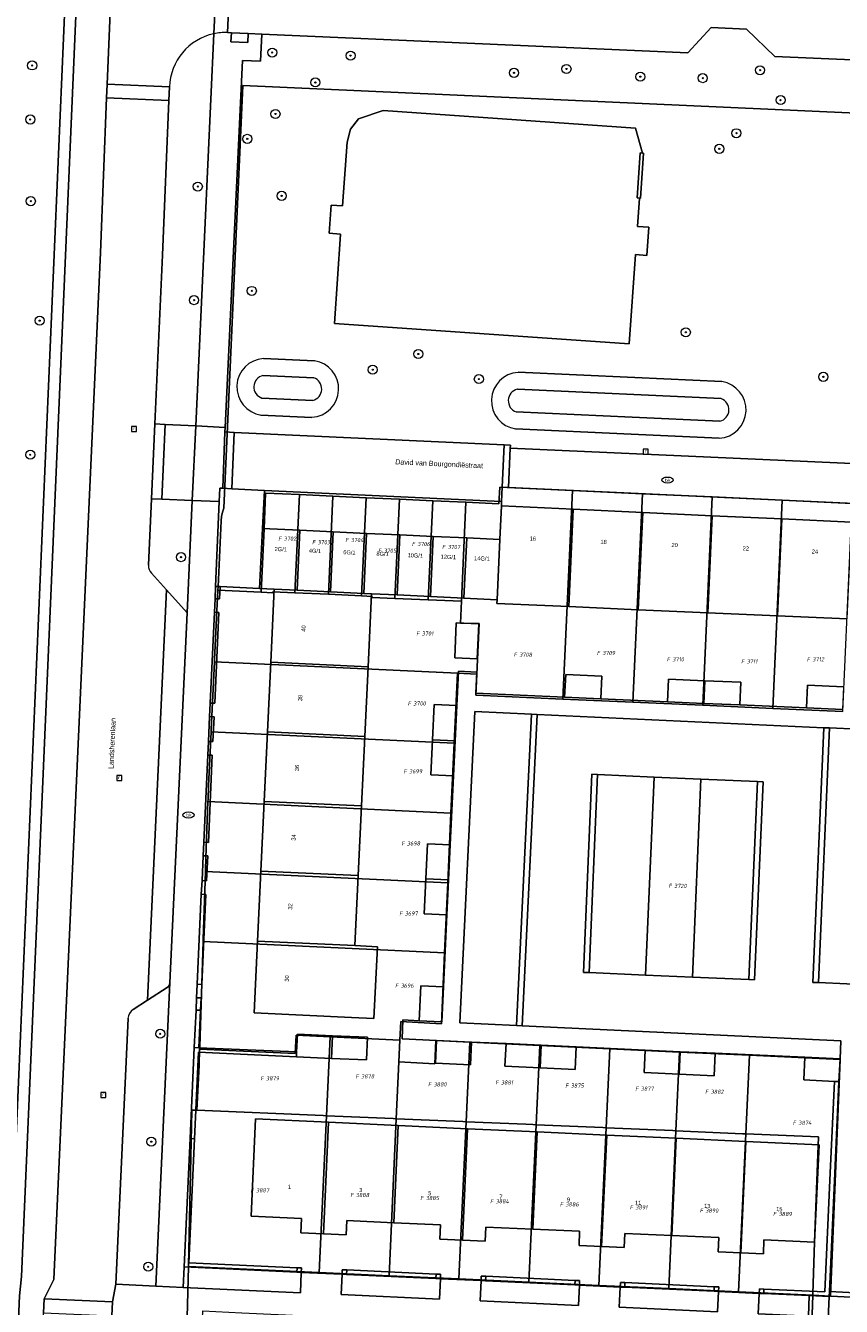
# Model space of a CAD drawing. Header units: metres. Extents: x 207466 to 209466, y 475780 to 477780.
# Tile 21 of 189: x 207663 to 207735, y 476406 to 476519. Entities that reach past the tile are written whole.
import ezdxf
from ezdxf.enums import TextEntityAlignment as Align

# ---------------------------------------------------------------- set-up
doc = ezdxf.new("R2010")
doc.units = ezdxf.units.M
doc.layers.get('0').update_dxf_attribs({"color": 253, "linetype": 'CONTINUOUS'})
for name, color, linetype, lineweight, true_color in [('B-RO-GR-BEPLANTING_CULTUUR_BODEMBEDEKKER-GV', 7, 'CONTINUOUS', 0, 0x6d8a47), ('B-RO-GR-BEPLANTING_CULTUUR_BOSPLANTSOEN-GV', 7, 'CONTINUOUS', 0, 0x6d8a47), ('B-RO-GR-BOOM-S', 7, 'CONTINUOUS', 0, 0x6d8a47), ('B-RO-GR-GRAS-GV', 7, 'CONTINUOUS', 0, 0x6d8a47), ('B-RO-GR-GROENVOORZIENING-GV', 7, 'CONTINUOUS', 0, 0x6d8a47), ('B-RO-KL-WATER_BRANDLEIDING_PUT-S', 7, 'CONTINUOUS', 0, 0x478c9a), ('B-RO-OG-BEBOUWING-GV', 7, 'CONTINUOUS', 0, 0xa50000), ('B-RO-OG-WATER_GREPPEL-GV', 7, 'CONTINUOUS', 0, 0x478c9a)]:
    doc.layers.add(name, color=color, linetype=linetype, lineweight=lineweight, true_color=true_color)
for name, color, linetype, lineweight in [('B-RO-IE-TERREINAFSCHEIDING_KUNSTMATIG_MUUR-GV', 253, 'CONTINUOUS', 0), ('B-RO-OG-BEBOUWING-T18', 7, 'CONTINUOUS', 0), ('B-RO-OG-TERREIN_CULTUURSCHEIDING-GV', 253, 'CONTINUOUS', 0), ('B-RO-OG-TERREIN_ERF-GV', 253, 'CONTINUOUS', 0), ('B-RO-OG-TOPOGRAFIE-T18', 7, 'CONTINUOUS', 0), ('B-RO-RI-GWA_RIOOLPUT-S', 253, 'CONTINUOUS', 0), ('B-RO-VH-VERHARDING_BEDRIJFSVLOERPLAAT-GV', 253, 'CONTINUOUS', 0), ('B-RO-VH-VERHARDING_BETONSTRAATSTEEN-GV', 253, 'CONTINUOUS', 0), ('B-RO-VH-VERHARDING_TEGEL-GV', 253, 'CONTINUOUS', 0), ('B-WE-KG-GRENS_PERCEEL-GV', 150, 'CONTINUOUS', 18), ('B-WE-KG-GRENS_PERCEEL-S', 150, 'CONTINUOUS', 25)]:
    doc.layers.add(name, color=color, linetype=linetype, lineweight=lineweight)
doc.styles.add('NLCS-ISO', font='NLCS-ISO.ttf')
doc.styles.add('NLCS-ISO-M200-T18', font='NLCS-ISO.ttf', dxfattribs={"height": 1.8})

# ---------------------------------------------------------------- blocks, each defined once
blk = doc.blocks.new('SRI-PUT_INSPECTIEPUT_RIOOLPUT-SO1')
at = {"color": 0, "linetype": 'ByBlock', "lineweight": -2, "flags": 128}
blk.add_lwpolyline([(-1.125, -1.125), (1.125, -1.125), (1.125, 1.125), (-1.125, 1.125), (-1.125, -1.125)], dxfattribs=at)
at = {"color": 0, "linetype": 'ByBlock', "lineweight": -2, "insert": (0, 0.2828), "char_height": 1.5, "attachment_point": 5, "line_spacing_factor": 0.8, "style": 'NLCS-ISO'}
blk.add_mtext('{\\C0;r}', dxfattribs=at)
blk = doc.blocks.new('SKL-WATER_BRANDKRAAN_BRANDPUT-SO1')
at = {"color": 0, "linetype": 'ByBlock', "lineweight": -2}
blk.add_ellipse((0, 0), major_axis=(2.5, 0), ratio=0.54, dxfattribs=at)
at = {"color": 0, "linetype": 'ByBlock', "lineweight": -2, "insert": (0.1554, 0), "char_height": 1.5, "attachment_point": 5, "line_spacing_factor": 0.8, "style": 'NLCS-ISO'}
blk.add_mtext('{\\C0;bk}', dxfattribs=at)
blk = doc.blocks.new('SGR-BOOM_01-SO1')
at = {"linetype": 'Continuous'}
h = blk.add_hatch(color=0, dxfattribs=at)
edge = h.paths.add_edge_path()
edge.add_arc((0, 0), 0.25, 0, 360)
at = {"color": 0, "linetype": 'ByBlock', "lineweight": -2}
for radius in [2, 0.25]:
    blk.add_circle((0, 0), radius, dxfattribs=at)
blk = doc.blocks.new('SKG-PERCEELNUMMER-SO')
at = {"style": 'NLCS-ISO', "oblique": 10, "flags": 1}
blk.add_attdef('GEMEENTECODE', text='', height=1.8, dxfattribs=at).set_placement((0, 2.55), align=Align.MIDDLE_CENTER)
at = {"style": 'NLCS-ISO', "oblique": 10}
blk.add_attdef('SECTIE', text='', height=1.8, dxfattribs=at).set_placement((-0.5, 0), align=Align.MIDDLE_RIGHT)
blk.add_attdef('PERCEELNUMMER', text='', height=1.8, dxfattribs=at).set_placement((0.5, 0), align=Align.MIDDLE_LEFT)

msp = doc.modelspace()

# ---------------------------------------------------------------- linework, layer by layer
at = {"layer": 'B-RO-GR-BEPLANTING_CULTUUR_BODEMBEDEKKER-GV', "flags": 128}
for points in [[(207684.35, 476474.72), (207684.52, 476478.07), (207681.64, 476478.22), (207680.84, 476478.27), (207680.59, 476478.28), (207680.54, 476477.11), (207680.21, 476469.61), (207680.61, 476469.6), (207684.09, 476469.43), (207684.35, 476474.72)], [(207723.08, 476452.6), (207718.95, 476452.78), (207718.19, 476435.29), (207722.32, 476435.12), (207723.08, 476452.6)]]:
    msp.add_lwpolyline(points, dxfattribs=at)
at = {"layer": 'B-RO-GR-BEPLANTING_CULTUUR_BOSPLANTSOEN-GV', "flags": 128}
msp.add_lwpolyline([(207655.23, 476391.66), (207656.08, 476390.31), (207661.29, 476393.49), (207661.82, 476405.62), (207661.88, 476407.05), (207662.08, 476408.77), (207667.22, 476528.27), (207661.16, 476528.59), (207660.91, 476523.41), (207660.52, 476514.9), (207658.6, 476464.14), (207655.23, 476391.66)], dxfattribs=at)
at = {"layer": 'B-RO-GR-GRAS-GV', "flags": 128}
for points in [[(207688.95, 476489.53), (207684.45, 476489.73)], [(207684.38, 476488.23), (207688.88, 476488.03)], [(207724.91, 476487.69), (207717.23, 476488.04), (207706.93, 476488.51)], [(207706.86, 476487.01), (207724.85, 476486.19)], [(207688.79, 476486.03), (207684.29, 476486.24)], [(207684.22, 476484.74), (207688.72, 476484.53)], [(207724.75, 476484.19), (207716.99, 476484.55), (207706.77, 476485.01)], [(207706.7, 476483.51), (207716.92, 476483.05), (207724.69, 476482.69)]]:
    msp.add_lwpolyline(points, dxfattribs=at)
at = {"layer": 'B-RO-GR-GRAS-GV'}
for centre, radius, start, end in [((207684.6, 476487.22), 2.51, 93.4189, 261.3551), ((207688.57, 476487.04), 2.51, 273.4068, 81.3683), ((207684.63, 476487.22), 1.04, 103.5645, 251.22), ((207688.54, 476487.04), 1.04, 283.6684, 71.1187), ((207707.08, 476486), 2.51, 93.3936, 261.3804), ((207724.54, 476485.2), 2.52, 273.4321, 81.343), ((207707.1, 476486), 1.04, 103.6684, 251.1187), ((207724.51, 476485.2), 1.04, 283.5878, 71.1993)]:
    msp.add_arc(centre, radius, start, end, dxfattribs=at)
at = {"layer": 'B-RO-GR-GROENVOORZIENING-GV', "flags": 128}
for points in [[(207680.1, 476467.32), (207679.73, 476459.31), (207680.13, 476459.29), (207680.5, 476467.3), (207680.1, 476467.32)], [(207679.92, 476454.7), (207679.52, 476454.72), (207679.17, 476447.03), (207679.57, 476447.01), (207679.92, 476454.7)], [(207679.35, 476442.41), (207678.95, 476442.43), (207678.59, 476434.49), (207678.99, 476434.47), (207679.35, 476442.41)], [(207678.88, 476432.18), (207678.48, 476432.2), (207678.33, 476428.9), (207678.73, 476428.88), (207678.88, 476432.18)], [(207735.26, 476425.89), (207734.86, 476425.91), (207734.49, 476417.82), (207734.02, 476407.32), (207728.64, 476407.57), (207728.63, 476407.17), (207732.64, 476406.99), (207734.4, 476406.91), (207734.42, 476407.35), (207734.89, 476417.8), (207735.26, 476425.89)], [(207678.36, 476420.84), (207677.96, 476420.85), (207677.43, 476409.52), (207687.38, 476409.06), (207687.4, 476409.46), (207677.85, 476409.9), (207678.36, 476420.84)], [(207699.68, 476408.9), (207691.8, 476409.26), (207691.78, 476408.86), (207699.66, 476408.5), (207699.68, 476408.9)], [(207711.97, 476408.34), (207704.08, 476408.7), (207704.06, 476408.3), (207711.95, 476407.94), (207711.97, 476408.34)], [(207724.25, 476407.77), (207716.36, 476408.14), (207716.34, 476407.74), (207724.23, 476407.38), (207724.25, 476407.77)]]:
    msp.add_lwpolyline(points, dxfattribs=at)
at = {"layer": 'B-RO-IE-TERREINAFSCHEIDING_KUNSTMATIG_MUUR-GV', "flags": 128}
msp.add_lwpolyline([(207718.01, 476507.86), (207717.91, 476507.87), (207717.71, 476507.88), (207717.43, 476503.9), (207717.64, 476503.89), (207717.73, 476503.88), (207718.01, 476507.86)], dxfattribs=at)
at = {"layer": 'B-RO-OG-BEBOUWING-GV', "flags": 128}
for points in [[(207711.79, 476476.42), (207705.45, 476476.72), (207705.32, 476473.75), (207705.07, 476468.43), (207705.06, 476468.11), (207711.4, 476467.83), (207711.79, 476476.42)], [(207717.94, 476476.14), (207711.79, 476476.42), (207711.4, 476467.83), (207717.54, 476467.55), (207717.94, 476476.14)], [(207724.08, 476475.85), (207717.94, 476476.14), (207717.54, 476467.55), (207723.69, 476467.28), (207724.08, 476475.85)], [(207730.23, 476475.57), (207724.08, 476475.85), (207723.69, 476467.28), (207729.83, 476467), (207730.23, 476475.57)], [(207736.37, 476475.29), (207730.23, 476475.57), (207729.83, 476467), (207735.98, 476466.73), (207736.37, 476475.29)], [(207687.65, 476474.56), (207684.35, 476474.72), (207684.09, 476469.43), (207685.39, 476469.37), (207687.4, 476469.27), (207687.65, 476474.56)], [(207690.6, 476474.43), (207687.65, 476474.56), (207687.4, 476469.27), (207690.35, 476469.13), (207690.6, 476474.43)], [(207693.55, 476474.29), (207690.6, 476474.43), (207690.35, 476469.13), (207693.29, 476468.99), (207693.55, 476474.29)], [(207696.49, 476474.16), (207693.55, 476474.29), (207693.29, 476468.99), (207693.98, 476468.96), (207696.24, 476468.85), (207696.49, 476474.16)], [(207699.44, 476474.02), (207696.49, 476474.16), (207696.24, 476468.85), (207699.19, 476468.71), (207699.44, 476474.02)], [(207702.39, 476473.89), (207699.44, 476474.02), (207699.19, 476468.71), (207702.13, 476468.57), (207702.39, 476473.89)], [(207705.32, 476473.75), (207702.39, 476473.89), (207702.13, 476468.57), (207705.07, 476468.43), (207705.32, 476473.75)], [(207693.98, 476468.96), (207693.29, 476468.99), (207690.35, 476469.13), (207687.4, 476469.27), (207685.39, 476469.37), (207685.09, 476462.91), (207693.68, 476462.5), (207693.98, 476468.96)], [(207703.32, 476463.2), (207703.47, 476466.3), (207701.47, 476466.39), (207701.33, 476463.29), (207703.32, 476463.2)], [(207693.68, 476462.5), (207685.09, 476462.91), (207684.79, 476456.77), (207693.39, 476456.36), (207693.68, 476462.5)], [(207711.13, 476461.83), (207711.03, 476459.84), (207714.23, 476459.69), (207714.32, 476461.69), (207711.13, 476461.83)], [(207723.41, 476461.28), (207720.21, 476461.43), (207720.12, 476459.43), (207723.32, 476459.28), (207723.41, 476461.28)], [(207723.41, 476461.28), (207723.32, 476459.28), (207726.52, 476459.14), (207726.61, 476461.14), (207723.41, 476461.28)], [(207735.7, 476460.73), (207732.5, 476460.88), (207732.41, 476458.88), (207735.61, 476458.73), (207735.7, 476460.73)], [(207701.52, 476459.08), (207699.52, 476459.17), (207699.38, 476456.07), (207701.38, 476455.98), (207701.52, 476459.08)], [(207693.39, 476456.36), (207684.79, 476456.77), (207684.5, 476450.62), (207693.09, 476450.22), (207693.39, 476456.36)], [(207701.38, 476455.98), (207699.38, 476456.07), (207699.23, 476452.98), (207701.23, 476452.88), (207701.38, 476455.98)], [(207693.09, 476450.22), (207684.5, 476450.62), (207684.21, 476444.48), (207692.8, 476444.07), (207693.09, 476450.22)], [(207700.94, 476446.79), (207698.94, 476446.88), (207698.79, 476443.79), (207700.79, 476443.69), (207700.94, 476446.79)], [(207692.8, 476444.07), (207684.21, 476444.48), (207683.92, 476438.29), (207692.51, 476437.89), (207692.8, 476444.07)], [(207700.79, 476443.69), (207698.79, 476443.79), (207698.64, 476440.69), (207700.64, 476440.6), (207700.79, 476443.69)], [(207692.51, 476437.89), (207683.92, 476438.29), (207683.61, 476431.95), (207692.2, 476431.54), (207694.2, 476431.45), (207694.5, 476437.79), (207692.51, 476437.89)], [(207700.34, 476434.26), (207698.34, 476434.35), (207698.2, 476431.26), (207700.19, 476431.16), (207700.34, 476434.26)], [(207690.54, 476429.94), (207687.44, 476430.08), (207687.37, 476428.53), (207687.35, 476428.08), (207690.45, 476427.94), (207690.54, 476429.94)], [(207693.63, 476429.8), (207690.54, 476429.94), (207690.45, 476427.94), (207693.54, 476427.8), (207693.63, 476429.8)], [(207702.82, 476429.38), (207699.73, 476429.52), (207699.63, 476427.52), (207702.73, 476427.38), (207702.82, 476429.38)], [(207708.96, 476429.09), (207705.87, 476429.24), (207705.77, 476427.24), (207708.87, 476427.1), (207708.96, 476429.09)], [(207712.06, 476428.95), (207708.96, 476429.09), (207708.87, 476427.1), (207711.97, 476426.96), (207712.06, 476428.95)], [(207721.25, 476428.53), (207718.15, 476428.67), (207718.06, 476426.68), (207721.15, 476426.53), (207721.25, 476428.53)], [(207724.34, 476428.39), (207721.25, 476428.53), (207721.15, 476426.53), (207724.25, 476426.39), (207724.34, 476428.39)], [(207735.36, 476427.89), (207732.26, 476428.03), (207732.17, 476426.03), (207734.86, 476425.91), (207735.26, 476425.89), (207735.36, 476427.89)], [(207690.19, 476422.3), (207683.74, 476422.59), (207683.35, 476414), (207687.8, 476413.8), (207687.74, 476412.55), (207689.74, 476412.46), (207690.19, 476422.3)], [(207696.33, 476422.02), (207690.19, 476422.3), (207689.74, 476412.46), (207691.74, 476412.36), (207691.79, 476413.61), (207695.94, 476413.42), (207696.33, 476422.02)], [(207702.47, 476421.73), (207696.33, 476422.02), (207695.94, 476413.42), (207700.08, 476413.23), (207700.02, 476411.99), (207702.02, 476411.9), (207702.47, 476421.73)], [(207708.61, 476421.45), (207702.47, 476421.73), (207702.02, 476411.9), (207704.02, 476411.8), (207704.08, 476413.05), (207708.22, 476412.86), (207708.61, 476421.45)], [(207714.76, 476421.17), (207708.61, 476421.45), (207708.22, 476412.86), (207712.36, 476412.67), (207712.31, 476411.42), (207714.3, 476411.33), (207714.76, 476421.17)], [(207720.9, 476420.89), (207714.76, 476421.17), (207714.3, 476411.33), (207716.3, 476411.24), (207716.36, 476412.49), (207720.5, 476412.3), (207720.9, 476420.89)], [(207727.04, 476420.61), (207720.9, 476420.89), (207720.5, 476412.3), (207724.65, 476412.11), (207724.59, 476410.86), (207726.59, 476410.77), (207727.04, 476420.61)], [(207733.51, 476420.31), (207727.04, 476420.61), (207726.59, 476410.77), (207728.59, 476410.68), (207728.64, 476411.93), (207733.11, 476411.72), (207733.51, 476420.31)]]:
    msp.add_lwpolyline(points, dxfattribs=at)
at = {"layer": 'B-RO-OG-TERREIN_CULTUURSCHEIDING-GV', "flags": 128}
for points in [[(207661.29, 476393.49), (207662.32, 476394.13), (207662.82, 476405.58), (207662.88, 476406.97), (207663.08, 476408.69), (207668.22, 476528.21), (207667.22, 476528.27), (207662.08, 476408.77), (207661.88, 476407.05), (207661.82, 476405.62), (207661.29, 476393.49)], [(207676.13, 476513.71), (207676.08, 476512.51), (207675.53, 476498.86), (207674.85, 476483.95), (207675.75, 476483.9), (207678.45, 476483.78), (207680.06, 476518.4)], [(207786.73, 476515.38), (207785.39, 476514.11), (207785.31, 476514.05), (207785.22, 476514.01), (207785.12, 476513.98), (207785.02, 476513.98), (207764.08, 476514.89), (207762.21, 476514.97), (207737.12, 476516.06), (207729.61, 476516.39), (207727.1, 476518.8), (207723.97, 476518.94), (207721.91, 476516.73), (207684.29, 476518.37), (207684.18, 476515.97), (207682.58, 476516.04), (207681.06, 476483.65), (207681.04, 476483.25), (207681.84, 476483.21)], [(207717.64, 476503.89), (207717.46, 476501.39), (207718.46, 476501.32), (207718.29, 476498.83), (207717.29, 476498.9), (207716.74, 476491.02), (207690.7, 476492.83), (207691.25, 476500.71), (207690.25, 476500.78), (207690.43, 476503.28), (207691.42, 476503.21), (207691.82, 476508.84), (207692.12, 476509.97), (207692.84, 476510.9), (207695.02, 476511.63), (207717.31, 476510.07), (207717.91, 476507.87), (207718.01, 476507.86), (207717.73, 476503.88), (207717.64, 476503.89)], [(207684.45, 476489.73), (207688.95, 476489.53)], [(207706.93, 476488.51), (207717.23, 476488.04), (207724.91, 476487.69)], [(207681.84, 476483.21), (207705.7, 476482.11), (207706.25, 476482.08), (207706.24, 476481.82), (207765.97, 476479.12), (207779.84, 476478.5), (207780, 476484.38), (207780.08, 476487.47), (207785.83, 476487.32), (207785.73, 476484.2), (207784.55, 476484.24), (207784.41, 476484.24), (207784.25, 476478.3), (207788.57, 476478.1), (207788.59, 476478.61), (207788.61, 476479.11), (207788.45, 476479.12)], [(207688.72, 476484.53), (207684.22, 476484.74)], [(207724.69, 476482.69), (207716.92, 476483.05), (207706.7, 476483.51)], [(207678.15, 476477.2), (207675.45, 476477.31), (207674.55, 476477.35), (207674.29, 476471.49)], [(207674.54, 476470.78), (207675.88, 476469.29), (207677.69, 476467.27), (207678.15, 476477.2)], [(207672.48, 476431.46), (207671.41, 476407.99), (207674.93, 476407.83), (207676.17, 476434.6)], [(207676.17, 476434.6), (207676.15, 476434.49), (207676.11, 476434.38), (207676.04, 476434.28), (207675.94, 476434.21), (207674.2, 476433.08), (207672.93, 476432.25)], [(207687.78, 476409.04), (207687.38, 476409.06), (207677.43, 476409.52), (207677.35, 476407.72), (207687.7, 476407.24), (207687.78, 476409.04)], [(207700.06, 476408.48), (207699.66, 476408.5), (207691.78, 476408.86), (207691.38, 476408.88), (207691.3, 476407.08), (207699.98, 476406.68), (207700.06, 476408.48)], [(207712.35, 476407.92), (207711.95, 476407.94), (207704.06, 476408.3), (207703.66, 476408.32), (207703.58, 476406.52), (207712.27, 476406.12), (207712.35, 476407.92)], [(207724.63, 476407.36), (207724.23, 476407.38), (207716.34, 476407.74), (207715.94, 476407.75), (207715.86, 476405.96), (207724.55, 476405.56), (207724.63, 476407.36)], [(207732.64, 476406.99), (207728.63, 476407.17), (207728.23, 476407.19), (207728.14, 476405.39), (207732.57, 476405.19), (207732.64, 476406.99)]]:
    msp.add_lwpolyline(points, dxfattribs=at)
at = {"layer": 'B-RO-OG-TERREIN_CULTUURSCHEIDING-GV'}
for centre, radius, start, end in [((207681.13, 476513.51), 5.01, 102.4226, 177.6374), ((207684.6, 476487.22), 2.51, 93.4189, 261.3551), ((207688.57, 476487.04), 2.51, 273.4068, 81.3683), ((207707.08, 476486), 2.51, 93.3936, 261.3804), ((207724.54, 476485.2), 2.52, 273.4321, 81.343), ((207675.28, 476471.44), 0.998, 177.3791, 221.9794), ((207673.47, 476431.41), 1, 123.0437, 177.3732)]:
    msp.add_arc(centre, radius, start, end, dxfattribs=at)
at = {"layer": 'B-RO-OG-TERREIN_ERF-GV', "flags": 128}
for points in [[(207706.08, 476478.34), (207705.53, 476478.36), (207705.47, 476477.1), (207705.45, 476476.72), (207711.79, 476476.42), (207717.94, 476476.14), (207724.08, 476475.85), (207730.23, 476475.57), (207736.37, 476475.29), (207742.51, 476475), (207748.65, 476474.72), (207754.8, 476474.43), (207760.94, 476474.15), (207767.08, 476473.87), (207773.23, 476473.58), (207779.82, 476473.28), (207779.9, 476474.93), (207706.08, 476478.34)], [(207735.98, 476466.73), (207729.83, 476467), (207723.69, 476467.28), (207717.54, 476467.55), (207711.4, 476467.83), (207705.06, 476468.11), (207705.07, 476468.43), (207702.13, 476468.57), (207699.19, 476468.71), (207696.24, 476468.85), (207693.98, 476468.96), (207693.68, 476462.5), (207693.39, 476456.36), (207693.09, 476450.22), (207692.8, 476444.07), (207692.51, 476437.89), (207694.5, 476437.79), (207694.2, 476431.45), (207692.2, 476431.54), (207683.61, 476431.95), (207683.92, 476438.29), (207684.21, 476444.48), (207684.5, 476450.62), (207684.79, 476456.77), (207685.09, 476462.91), (207685.39, 476469.37), (207684.09, 476469.43), (207680.61, 476469.6), (207680.56, 476468.5), (207680.16, 476468.52), (207680.1, 476467.32), (207680.5, 476467.3), (207680.13, 476459.29), (207679.73, 476459.31), (207679.68, 476458.11), (207680.08, 476458.09), (207679.98, 476455.9), (207679.58, 476455.91), (207679.52, 476454.72), (207679.92, 476454.7), (207679.57, 476447.01), (207679.17, 476447.03), (207679.11, 476445.83), (207679.51, 476445.81), (207679.41, 476443.61), (207679.01, 476443.63), (207678.95, 476442.43), (207679.35, 476442.41), (207678.99, 476434.47), (207678.59, 476434.49), (207678.53, 476433.29), (207678.93, 476433.28), (207678.88, 476432.18), (207678.73, 476428.88), (207687.37, 476428.53), (207687.44, 476430.08), (207690.54, 476429.94), (207693.63, 476429.8), (207693.54, 476427.8), (207690.45, 476427.94), (207687.35, 476428.08), (207678.71, 476428.48), (207678.36, 476420.84), (207677.85, 476409.9), (207687.4, 476409.46), (207687.8, 476409.44), (207687.78, 476409.04), (207691.38, 476408.88), (207691.4, 476409.28), (207691.8, 476409.26), (207699.68, 476408.9), (207700.08, 476408.88), (207700.06, 476408.48), (207703.66, 476408.32), (207703.68, 476408.72), (207704.08, 476408.7), (207711.97, 476408.34), (207712.36, 476408.32), (207712.35, 476407.92), (207715.94, 476407.75), (207715.96, 476408.15), (207716.36, 476408.14), (207724.25, 476407.77), (207724.65, 476407.76), (207724.63, 476407.36), (207728.23, 476407.19), (207728.24, 476407.59), (207728.64, 476407.57), (207734.02, 476407.32), (207734.49, 476417.82), (207734.86, 476425.91), (207732.17, 476426.03), (207732.26, 476428.03), (207724.34, 476428.39), (207724.25, 476426.39), (207721.15, 476426.53), (207718.06, 476426.68), (207718.15, 476428.67), (207712.06, 476428.95), (207711.97, 476426.96), (207708.87, 476427.1), (207705.77, 476427.24), (207705.87, 476429.24), (207702.82, 476429.38), (207702.73, 476427.38), (207699.63, 476427.52), (207699.73, 476429.52), (207696.68, 476429.66), (207696.76, 476431.33), (207698.2, 476431.26), (207698.34, 476434.35), (207700.34, 476434.26), (207700.64, 476440.6), (207698.64, 476440.69), (207698.79, 476443.79), (207698.94, 476446.88), (207700.94, 476446.79), (207701.23, 476452.88), (207699.23, 476452.98), (207699.38, 476456.07), (207699.52, 476459.17), (207701.52, 476459.08), (207701.67, 476462.12), (207703.27, 476462.05), (207703.18, 476460.19), (207711.03, 476459.84), (207711.13, 476461.83), (207714.32, 476461.69), (207714.23, 476459.69), (207720.12, 476459.43), (207720.21, 476461.43), (207723.41, 476461.28), (207726.61, 476461.14), (207726.52, 476459.14), (207732.41, 476458.88), (207732.5, 476460.88), (207735.7, 476460.73)], [(207703.32, 476463.2), (207701.33, 476463.29), (207701.47, 476466.39), (207703.47, 476466.3), (207703.32, 476463.2)], [(207690.19, 476422.3), (207696.33, 476422.02), (207702.47, 476421.73), (207708.61, 476421.45), (207714.76, 476421.17), (207720.9, 476420.89), (207727.04, 476420.61), (207733.51, 476420.31), (207733.11, 476411.72), (207728.64, 476411.93), (207728.59, 476410.68), (207726.59, 476410.77), (207724.59, 476410.86), (207724.65, 476412.11), (207720.5, 476412.3), (207716.36, 476412.49), (207716.3, 476411.24), (207714.3, 476411.33), (207712.31, 476411.42), (207712.36, 476412.67), (207708.22, 476412.86), (207704.08, 476413.05), (207704.02, 476411.8), (207702.02, 476411.9), (207700.02, 476411.99), (207700.08, 476413.23), (207695.94, 476413.42), (207691.79, 476413.61), (207691.74, 476412.36), (207689.74, 476412.46), (207687.74, 476412.55), (207687.8, 476413.8), (207683.35, 476414), (207683.74, 476422.59), (207690.19, 476422.3)]]:
    msp.add_lwpolyline(points, dxfattribs=at)
at = {"layer": 'B-RO-OG-WATER_GREPPEL-GV', "flags": 128}
for points in [[(207688.88, 476488.03), (207684.38, 476488.23)], [(207724.85, 476486.19), (207706.86, 476487.01)], [(207684.29, 476486.24), (207688.79, 476486.03)], [(207706.77, 476485.01), (207716.99, 476484.55), (207724.75, 476484.19)]]:
    msp.add_lwpolyline(points, dxfattribs=at)
at = {"layer": 'B-RO-OG-WATER_GREPPEL-GV'}
for centre, start, end in [((207684.63, 476487.22), 103.5645, 251.22), ((207688.54, 476487.04), 283.6684, 71.1187), ((207707.1, 476486), 103.6684, 251.1187), ((207724.51, 476485.2), 283.5878, 71.1993)]:
    msp.add_arc(centre, 1.04, start, end, dxfattribs=at)
at = {"layer": 'B-RO-VH-VERHARDING_BEDRIJFSVLOERPLAAT-GV', "flags": 128}
for points in [[(207675.75, 476483.9), (207674.85, 476483.95), (207674.55, 476477.35), (207675.45, 476477.31), (207675.75, 476483.9)], [(207706.24, 476481.82), (207706.25, 476482.08), (207705.7, 476482.11), (207705.53, 476478.36), (207706.08, 476478.34), (207706.24, 476481.82)], [(207680.61, 476469.6), (207680.21, 476469.61), (207680.16, 476468.52), (207680.56, 476468.5), (207680.61, 476469.6)], [(207680.08, 476458.09), (207679.68, 476458.11), (207679.58, 476455.91), (207679.98, 476455.9), (207680.08, 476458.09)], [(207679.11, 476445.83), (207679.01, 476443.63), (207679.41, 476443.61), (207679.51, 476445.81), (207679.11, 476445.83)], [(207678.53, 476433.29), (207678.48, 476432.2), (207678.88, 476432.18), (207678.93, 476433.28), (207678.53, 476433.29)], [(207687.37, 476428.53), (207678.73, 476428.88), (207678.33, 476428.9), (207677.96, 476420.85), (207678.36, 476420.84), (207678.71, 476428.48), (207687.35, 476428.08), (207687.37, 476428.53)], [(207687.8, 476409.44), (207687.4, 476409.46), (207687.38, 476409.06), (207687.78, 476409.04), (207687.8, 476409.44)], [(207691.8, 476409.26), (207691.4, 476409.28), (207691.38, 476408.88), (207691.78, 476408.86), (207691.8, 476409.26)], [(207700.08, 476408.88), (207699.68, 476408.9), (207699.66, 476408.5), (207700.06, 476408.48), (207700.08, 476408.88)], [(207704.08, 476408.7), (207703.68, 476408.72), (207703.66, 476408.32), (207704.06, 476408.3), (207704.08, 476408.7)], [(207712.36, 476408.32), (207711.97, 476408.34), (207711.95, 476407.94), (207712.35, 476407.92), (207712.36, 476408.32)], [(207716.36, 476408.14), (207715.96, 476408.15), (207715.94, 476407.75), (207716.34, 476407.74), (207716.36, 476408.14)], [(207724.65, 476407.76), (207724.25, 476407.77), (207724.23, 476407.38), (207724.63, 476407.36), (207724.65, 476407.76)], [(207728.64, 476407.57), (207728.24, 476407.59), (207728.23, 476407.19), (207728.63, 476407.17), (207728.64, 476407.57)]]:
    msp.add_lwpolyline(points, dxfattribs=at)
at = {"layer": 'B-RO-VH-VERHARDING_BETONSTRAATSTEEN-GV', "flags": 128}
for points in [[(207676.82, 476529.51), (207677.06, 476534.37), (207671.48, 476534.64), (207671.46, 476534.34), (207671.21, 476528.06), (207670.63, 476513.94), (207676.13, 476513.71)], [(207680.06, 476518.4), (207680.34, 476524.48)], [(207680.34, 476524.48), (207680.06, 476518.4)], [(207681.26, 476518.51), (207681.53, 476524.27)], [(207787.09, 476515.51), (207788.29, 476515.47), (207788.44, 476519.47), (207785.12, 476519.59), (207742.73, 476521.18), (207740.7, 476519.55), (207738.41, 476519.7), (207735.02, 476521.81), (207720.79, 476522.52), (207686.37, 476524.06), (207683.37, 476524.19), (207681.87, 476524.26), (207681.53, 476524.27), (207681.26, 476518.51), (207681.6, 476518.49), (207683.09, 476518.42), (207684.29, 476518.37)], [(207684.29, 476518.37), (207721.91, 476516.73), (207723.97, 476518.94), (207727.1, 476518.8), (207729.61, 476516.39), (207737.12, 476516.06), (207762.21, 476514.97), (207764.08, 476514.89), (207785.02, 476513.98), (207785.12, 476513.98), (207785.22, 476514.01), (207785.31, 476514.05), (207785.39, 476514.11), (207786.73, 476515.38)], [(207676.13, 476513.71), (207670.63, 476513.94), (207670.58, 476512.74), (207676.08, 476512.51), (207676.13, 476513.71)], [(207674.29, 476471.49), (207674.55, 476477.35), (207674.85, 476483.95), (207675.53, 476498.86), (207676.08, 476512.51), (207670.58, 476512.74), (207670.03, 476499.1), (207665.93, 476408.41), (207665.07, 476406.72), (207671.11, 476406.45), (207671.41, 476407.99), (207672.48, 476431.46)], [(207681.84, 476483.21), (207681.04, 476483.25), (207680.84, 476478.27), (207681.64, 476478.22), (207681.84, 476483.21)], [(207705.7, 476482.11), (207681.84, 476483.21), (207681.64, 476478.22), (207684.52, 476478.07), (207705.47, 476477.1), (207705.53, 476478.36), (207705.7, 476482.11)], [(207675.88, 476469.29), (207674.54, 476470.78)], [(207672.93, 476432.25), (207674.2, 476433.08), (207675.88, 476469.29)], [(207677.69, 476467.27), (207675.88, 476469.29), (207674.2, 476433.08), (207675.94, 476434.21), (207676.04, 476434.28), (207676.11, 476434.38), (207676.15, 476434.49), (207676.17, 476434.6), (207677.69, 476467.27)], [(207708.1, 476458.32), (207703.1, 476458.55), (207701.79, 476431.09), (207706.79, 476430.85), (207708.1, 476458.32)], [(207708.6, 476458.29), (207708.1, 476458.32), (207706.79, 476430.85), (207707.29, 476430.82), (207708.6, 476458.29)], [(207733.94, 476457.13), (207708.6, 476458.29), (207707.29, 476430.82), (207735.43, 476429.48), (207735.36, 476427.89), (207735.26, 476425.89), (207734.89, 476417.8), (207734.42, 476407.35), (207737.28, 476407.22), (207738.46, 476434.41), (207733.46, 476434.63), (207732.96, 476434.65), (207733.94, 476457.13)], [(207734.44, 476457.11), (207733.94, 476457.13), (207732.96, 476434.65), (207733.46, 476434.63), (207734.44, 476457.11)], [(207739.44, 476456.89), (207734.44, 476457.11), (207733.46, 476434.63), (207738.46, 476434.41), (207739.44, 476456.89)], [(207727.81, 476434.88), (207727.31, 476434.9), (207722.32, 476435.12), (207718.19, 476435.29), (207713.19, 476435.51), (207712.69, 476435.53), (207713.45, 476453.02), (207713.95, 476453), (207718.95, 476452.78), (207723.08, 476452.6), (207728.07, 476452.38), (207728.57, 476452.36), (207727.81, 476434.88)], [(207713.95, 476453), (207713.45, 476453.02), (207712.69, 476435.53), (207713.19, 476435.51), (207713.95, 476453)], [(207718.95, 476452.78), (207713.95, 476453), (207713.19, 476435.51), (207718.19, 476435.29), (207718.95, 476452.78)], [(207728.07, 476452.38), (207723.08, 476452.6), (207722.32, 476435.12), (207727.31, 476434.9), (207728.07, 476452.38)], [(207728.07, 476452.38), (207727.31, 476434.9), (207727.81, 476434.88), (207728.57, 476452.36), (207728.07, 476452.38)], [(207671.11, 476406.45), (207665.07, 476406.72), (207665.02, 476405.48), (207671.06, 476405.2), (207671.11, 476406.45)]]:
    msp.add_lwpolyline(points, dxfattribs=at)
at = {"layer": 'B-RO-VH-VERHARDING_BETONSTRAATSTEEN-GV'}
for centre, radius, start, end in [((207681.13, 476513.51), 5.01, 102.4226, 177.6374), ((207681.17, 476512.86), 5.65, 89.0953, 101.4134), ((207675.28, 476471.44), 0.998, 177.3791, 221.9794), ((207673.47, 476431.41), 1, 123.0437, 177.3732)]:
    msp.add_arc(centre, radius, start, end, dxfattribs=at)
at = {"layer": 'B-RO-VH-VERHARDING_TEGEL-GV', "flags": 128}
for points in [[(207670.03, 476499.1), (207670.58, 476512.74), (207670.63, 476513.94), (207671.21, 476528.06), (207668.22, 476528.21), (207663.08, 476408.69), (207662.88, 476406.97), (207662.82, 476405.58), (207662.32, 476394.13), (207664.57, 476395.51), (207665.02, 476405.48), (207665.07, 476406.72), (207665.93, 476408.41), (207670.03, 476499.1)], [(207680.06, 476518.4), (207678.45, 476483.78), (207681.06, 476483.65), (207682.58, 476516.04)], [(207682.58, 476516.04), (207684.18, 476515.97), (207684.29, 476518.37), (207683.09, 476518.42), (207683.06, 476517.62), (207681.56, 476517.69), (207681.6, 476518.49), (207681.26, 476518.51)], [(207683.09, 476518.42), (207681.6, 476518.49), (207681.56, 476517.69), (207683.06, 476517.62), (207683.09, 476518.42)], [(207717.64, 476503.89), (207717.43, 476503.9), (207717.71, 476507.88), (207717.91, 476507.87), (207717.31, 476510.07), (207695.02, 476511.63), (207692.84, 476510.9), (207692.12, 476509.97), (207691.82, 476508.84), (207691.42, 476503.21), (207690.43, 476503.28), (207690.25, 476500.78), (207691.25, 476500.71), (207690.7, 476492.83), (207716.74, 476491.02), (207717.29, 476498.9), (207718.29, 476498.83), (207718.46, 476501.32), (207717.46, 476501.39), (207717.64, 476503.89)], [(207678.45, 476483.78), (207675.75, 476483.9), (207675.45, 476477.31), (207678.15, 476477.2), (207678.45, 476483.78)], [(207681.04, 476483.25), (207681.06, 476483.65), (207678.45, 476483.78), (207678.15, 476477.2), (207680.54, 476477.11), (207680.59, 476478.28), (207680.84, 476478.27), (207681.04, 476483.25)], [(207779.9, 476474.93), (207781.5, 476474.85), (207781.9, 476474.84), (207784.5, 476474.72), (207786.69, 476474.61), (207791.8, 476474.38), (207791.96, 476477.95), (207788.57, 476478.1), (207784.25, 476478.3), (207779.84, 476478.5), (207765.97, 476479.12), (207706.24, 476481.82), (207706.08, 476478.34), (207779.9, 476474.93)], [(207705.45, 476476.72), (207705.47, 476477.1), (207684.52, 476478.07), (207684.35, 476474.72), (207687.65, 476474.56), (207690.6, 476474.43), (207693.55, 476474.29), (207696.49, 476474.16), (207699.44, 476474.02), (207702.39, 476473.89), (207705.32, 476473.75), (207705.45, 476476.72)], [(207679.52, 476454.72), (207679.58, 476455.91), (207679.68, 476458.11), (207679.73, 476459.31), (207680.1, 476467.32), (207680.16, 476468.52), (207680.21, 476469.61), (207680.54, 476477.11), (207678.15, 476477.2), (207677.69, 476467.27), (207676.17, 476434.6), (207674.93, 476407.83), (207677.35, 476407.72), (207677.43, 476409.52), (207677.96, 476420.85), (207678.33, 476428.9), (207678.48, 476432.2), (207678.53, 476433.29), (207678.59, 476434.49), (207678.95, 476442.43), (207679.01, 476443.63), (207679.11, 476445.83), (207679.17, 476447.03), (207679.52, 476454.72)], [(207735.61, 476458.73), (207732.41, 476458.88), (207726.52, 476459.14), (207723.32, 476459.28), (207720.12, 476459.43), (207714.23, 476459.69), (207711.03, 476459.84), (207703.18, 476460.19), (207703.27, 476462.05), (207701.67, 476462.12), (207701.52, 476459.08), (207701.38, 476455.98), (207701.23, 476452.88), (207700.94, 476446.79), (207700.79, 476443.69), (207700.64, 476440.6), (207700.34, 476434.26), (207700.19, 476431.16), (207698.2, 476431.26), (207696.76, 476431.33), (207696.68, 476429.66), (207699.73, 476429.52), (207702.82, 476429.38), (207705.87, 476429.24), (207708.96, 476429.09), (207712.06, 476428.95), (207718.15, 476428.67), (207721.25, 476428.53), (207724.34, 476428.39), (207732.26, 476428.03), (207735.36, 476427.89), (207735.43, 476429.48), (207707.29, 476430.82), (207706.79, 476430.85), (207701.79, 476431.09), (207703.1, 476458.55), (207708.1, 476458.32), (207708.6, 476458.29), (207733.94, 476457.13), (207734.44, 476457.11), (207739.44, 476456.89)], [(207728.14, 476405.39), (207728.23, 476407.19), (207724.63, 476407.36), (207724.55, 476405.56), (207715.86, 476405.96), (207715.94, 476407.75), (207712.35, 476407.92), (207712.27, 476406.12), (207703.58, 476406.52), (207703.66, 476408.32), (207700.06, 476408.48), (207699.98, 476406.68), (207691.3, 476407.08), (207691.38, 476408.88), (207687.78, 476409.04), (207687.7, 476407.24), (207677.35, 476407.72), (207674.93, 476407.83), (207671.41, 476407.99), (207671.11, 476406.45), (207671.06, 476405.2)], [(207738.77, 476404.81), (207738.84, 476406.22), (207738.88, 476407.15), (207737.28, 476407.22), (207734.42, 476407.35), (207734.4, 476406.91), (207733.98, 476397.79), (207738.46, 476397.59), (207738.55, 476399.71), (207738.6, 476400.76), (207738.77, 476404.81)], [(207675.87, 476400.38), (207676.72, 476400.34), (207677.01, 476400.33), (207678.84, 476400.24), (207679.09, 476405.64), (207682.53, 476405.48), (207691.52, 476405.07), (207695.02, 476404.91), (207704.01, 476404.49), (207707.51, 476404.34), (207716.5, 476403.92), (207719.99, 476403.76), (207728.99, 476403.35), (207732.48, 476403.19), (207732.24, 476397.87), (207733.98, 476397.79), (207734.4, 476406.91), (207732.64, 476406.99), (207732.57, 476405.19), (207728.14, 476405.39)]]:
    msp.add_lwpolyline(points, dxfattribs=at)
at = {"layer": 'B-RO-VH-VERHARDING_TEGEL-GV'}
msp.add_arc((207681.17, 476512.86), 5.65, 89.0953, 101.4134, dxfattribs=at)
at = {"layer": 'B-WE-KG-GRENS_PERCEEL-GV'}
for points in [[(207677.71, 476405.07), (207677.81, 476409.56), (207677.81, 476409.63), (207678.11, 476423.38), (207678.55, 476423.36), (207678.76, 476427.34), (207678.8, 476428.76), (207678.81, 476429), (207679.11, 476438.26), (207679.11, 476438.45), (207679.31, 476444.44), (207679.31, 476444.63), (207679.37, 476446.5), (207679.53, 476450.61), (207679.54, 476450.8), (207679.58, 476452.01), (207679.81, 476456.78), (207679.82, 476456.98), (207680.11, 476462.95), (207680.12, 476463.15), (207680.41, 476469.28), (207680.43, 476469.56), (207680.71, 476475.41), (207680.74, 476475.79), (207680.82, 476476.16), (207680.94, 476476.52), (207682.63, 476513.84), (207789.72, 476509)], [(207789.72, 476509), (207682.63, 476513.84), (207680.94, 476476.52), (207680.82, 476476.16), (207680.74, 476475.79), (207680.71, 476475.41), (207680.43, 476469.56), (207680.41, 476469.28), (207684.23, 476469.1), (207684.49, 476474.69), (207684.63, 476477.85), (207687.62, 476477.72), (207690.57, 476477.58), (207693.51, 476477.44), (207696.45, 476477.31), (207699.39, 476477.17), (207702.32, 476477.04), (207705.23, 476476.9), (207705.31, 476478.37), (207711.72, 476478.08), (207717.9, 476477.79), (207724.08, 476477.51), (207730.25, 476477.23), (207736.43, 476476.94)], [(207735.6, 476458.57), (207729.42, 476458.84), (207723.24, 476459.11), (207717.07, 476459.39), (207710.89, 476459.66), (207703.19, 476460), (207703.28, 476461.86), (207701.57, 476461.94), (207701.29, 476455.77), (207701, 476449.6), (207700.72, 476443.43), (207700.44, 476437.26), (207700.15, 476431), (207696.57, 476431.18), (207696.49, 476429.54), (207696.4, 476427.62), (207699.58, 476427.47), (207699.67, 476429.51), (207702.67, 476429.37), (207708.85, 476429.08), (207715.02, 476428.79), (207721.19, 476428.5), (207727.37, 476428.22), (207735.36, 476427.84), (207734.51, 476406.95), (207738.8, 476406.75)]]:
    msp.add_lwpolyline(points, dxfattribs=at)
for points in [[(207687.62, 476477.72), (207684.63, 476477.85), (207684.49, 476474.69), (207684.23, 476469.1), (207685.26, 476469.05), (207685.26, 476469.14), (207687.22, 476469.05)], [(207690.17, 476468.91), (207690.57, 476477.58), (207687.62, 476477.72), (207687.22, 476469.05)], [(207693.11, 476468.78), (207693.51, 476477.44), (207690.57, 476477.58), (207690.17, 476468.91)], [(207696.04, 476468.55), (207696.45, 476477.31), (207693.51, 476477.44), (207693.11, 476468.78), (207694.04, 476468.73), (207694.04, 476468.64)], [(207703.19, 476460), (207710.89, 476459.66), (207711.72, 476478.08), (207705.31, 476478.37), (207705.23, 476476.9), (207702.32, 476477.04), (207701.92, 476468.29), (207701.83, 476466.36), (207701.86, 476466.36), (207703.48, 476466.32), (207703.28, 476461.86)], [(207710.89, 476459.66), (207717.07, 476459.39), (207717.9, 476477.79), (207711.72, 476478.08)], [(207717.07, 476459.39), (207723.24, 476459.11), (207724.08, 476477.51), (207717.9, 476477.79)], [(207723.24, 476459.11), (207729.42, 476458.84), (207730.25, 476477.23), (207724.08, 476477.51)], [(207698.99, 476468.42), (207699.39, 476477.17), (207696.45, 476477.31), (207696.04, 476468.55)], [(207701.92, 476468.29), (207702.32, 476477.04), (207699.39, 476477.17), (207698.99, 476468.42)], [(207729.42, 476458.84), (207735.6, 476458.57), (207736.43, 476476.94), (207730.25, 476477.23)], [(207701.92, 476468.29), (207698.99, 476468.42), (207696.04, 476468.55), (207694.04, 476468.64), (207694.04, 476468.73), (207693.11, 476468.78), (207690.17, 476468.91), (207687.22, 476469.05), (207685.26, 476469.14), (207685.26, 476469.05), (207684.23, 476469.1), (207680.41, 476469.28), (207680.12, 476463.15), (207680.11, 476462.95), (207701.57, 476461.94), (207703.28, 476461.86), (207703.48, 476466.32), (207701.86, 476466.36), (207701.83, 476466.36)], [(207679.81, 476456.78), (207701.29, 476455.77), (207701.57, 476461.94), (207680.11, 476462.95), (207679.82, 476456.98)], [(207679.53, 476450.61), (207701, 476449.6), (207701.29, 476455.77), (207679.81, 476456.78), (207679.58, 476452.01), (207679.54, 476450.8)], [(207679.31, 476444.44), (207700.72, 476443.43), (207701, 476449.6), (207679.53, 476450.61), (207679.37, 476446.5), (207679.31, 476444.63)], [(207679.11, 476438.26), (207700.44, 476437.26), (207700.72, 476443.43), (207679.31, 476444.44), (207679.11, 476438.45)], [(207696.49, 476429.54), (207696.57, 476431.18), (207700.15, 476431), (207700.44, 476437.26), (207679.11, 476438.26), (207678.81, 476429), (207678.8, 476428.76), (207687.24, 476428.37), (207687.34, 476429.98), (207690.32, 476429.84)], [(207690, 476422.87), (207690.32, 476429.84), (207687.34, 476429.98), (207687.24, 476428.37), (207678.8, 476428.76), (207678.76, 476427.34), (207678.55, 476423.36), (207689.71, 476422.89)], [(207696.4, 476427.62), (207696.49, 476429.54), (207690.32, 476429.84), (207690, 476422.87), (207695.89, 476422.62), (207696.17, 476422.61)], [(207702.67, 476429.37), (207699.67, 476429.51), (207699.58, 476427.47), (207696.4, 476427.62), (207696.17, 476422.61), (207702.06, 476422.36), (207702.35, 476422.34)], [(207708.53, 476422.08), (207708.85, 476429.08), (207702.67, 476429.37), (207702.35, 476422.34), (207707.6, 476422.12), (207708.23, 476422.09)], [(207715.02, 476428.79), (207708.85, 476429.08), (207708.53, 476422.08), (207714.41, 476421.83), (207714.7, 476421.81)], [(207721.19, 476428.5), (207715.02, 476428.79), (207714.7, 476421.81), (207720.58, 476421.56), (207720.87, 476421.54)], [(207727.05, 476421.28), (207727.37, 476428.22), (207721.19, 476428.5), (207720.87, 476421.54), (207726.76, 476421.29)], [(207727.05, 476421.28), (207733.46, 476421), (207733.12, 476411.72), (207732.96, 476407.14), (207732.95, 476407.02), (207734.51, 476406.95), (207735.36, 476427.84), (207727.37, 476428.22)], [(207689.36, 476409.03), (207690, 476422.87), (207689.71, 476422.89), (207678.55, 476423.36), (207678.11, 476423.38), (207677.81, 476409.63), (207677.81, 476409.56)], [(207695.53, 476408.74), (207696.17, 476422.61), (207695.89, 476422.62), (207690, 476422.87), (207689.36, 476409.03)], [(207701.7, 476408.46), (207702.35, 476422.34), (207702.06, 476422.36), (207696.17, 476422.61), (207695.53, 476408.74)], [(207707.89, 476408.17), (207708.53, 476422.08), (207708.23, 476422.09), (207707.6, 476422.12), (207702.35, 476422.34), (207701.7, 476408.46)], [(207714.06, 476407.89), (207714.7, 476421.81), (207714.41, 476421.83), (207708.53, 476422.08), (207707.89, 476408.17)], [(207720.23, 476407.61), (207720.87, 476421.54), (207720.58, 476421.56), (207714.7, 476421.81), (207714.06, 476407.89)], [(207726.4, 476407.32), (207727.05, 476421.28), (207726.76, 476421.29), (207720.87, 476421.54), (207720.23, 476407.61)], [(207726.4, 476407.32), (207732.95, 476407.02), (207732.96, 476407.14), (207733.12, 476411.72), (207733.46, 476421), (207727.05, 476421.28)], [(207677.71, 476405.07), (207677.7, 476404.41), (207732.77, 476401.92), (207732.95, 476407.02), (207726.4, 476407.32), (207720.23, 476407.61), (207714.06, 476407.89), (207707.89, 476408.17), (207701.7, 476408.46), (207695.53, 476408.74), (207689.36, 476409.03), (207677.81, 476409.56)], [(207734.51, 476406.95), (207732.95, 476407.02), (207732.77, 476401.92), (207735.1, 476401.82), (207738.58, 476401.66), (207738.8, 476406.75)]]:
    msp.add_lwpolyline(points, close=True, dxfattribs=at)

# ---------------------------------------------------------------- block references
at = {"layer": 'B-RO-GR-BOOM-S', "xscale": 0.2, "yscale": 0.2, "zscale": 0.2}
for p in [(207685.21, 476516.74), (207664.01, 476515.6), (207692.13, 476516.47), (207706.57, 476514.95), (207711.2, 476515.29), (207717.72, 476514.61), (207723.24, 476514.48), (207728.3, 476515.18), (207689.02, 476514.1), (207730.11, 476512.54), (207685.5, 476511.32), (207663.84, 476510.83), (207683.01, 476509.12), (207726.21, 476509.62), (207724.7, 476508.24), (207678.64, 476504.91), (207663.89, 476503.62), (207686.04, 476504.09), (207683.41, 476495.7), (207678.31, 476494.88), (207664.67, 476493.07), (207721.74, 476492.04), (207698.12, 476490.13), (207694.09, 476488.74), (207703.46, 476487.91), (207733.89, 476488.11), (207663.84, 476481.23), (207677.16, 476472.19), (207675.32, 476430.11), (207674.53, 476420.58), (207674.26, 476409.54)]:
    msp.add_blockref('SGR-BOOM_01-SO1', p, dxfattribs=at)
at = {"layer": 'B-RO-KL-WATER_BRANDLEIDING_PUT-S', "xscale": 0.2, "yscale": 0.2, "zscale": 0.2}
for p in [(207720.12, 476478.99), (207677.82, 476449.43)]:
    msp.add_blockref('SKL-WATER_BRANDKRAAN_BRANDPUT-SO1', p, dxfattribs=at)
at = {"layer": 'B-RO-RI-GWA_RIOOLPUT-S', "xscale": 0.2, "yscale": 0.2, "zscale": 0.2}
for p in [(207673, 476483.5), (207718.2, 476481.5), (207671.7, 476452.7), (207670.3, 476424.7)]:
    msp.add_blockref('SRI-PUT_INSPECTIEPUT_RIOOLPUT-SO1', p, dxfattribs=at)
at = {"layer": 'B-WE-KG-GRENS_PERCEEL-S', "xscale": 0.2, "yscale": 0.2, "zscale": 0.2}
for p, values in [((207686.13, 476473.82), {'PERCEELNUMMER': '3702', 'SECTIE': 'F'}), ((207689.12, 476473.51), {'PERCEELNUMMER': '3703', 'SECTIE': 'F'}), ((207692.05, 476473.7), {'PERCEELNUMMER': '3704', 'SECTIE': 'F'}), ((207694.95, 476472.76), {'PERCEELNUMMER': '3705', 'SECTIE': 'F'}), ((207697.93, 476473.34), {'PERCEELNUMMER': '3706', 'SECTIE': 'F'}), ((207700.6, 476473.09), {'PERCEELNUMMER': '3707', 'SECTIE': 'F'}), ((207698.32, 476465.45), {'PERCEELNUMMER': '3701', 'SECTIE': 'F'}), ((207714.27, 476463.73), {'PERCEELNUMMER': '3709', 'SECTIE': 'F'}), ((207706.93, 476463.58), {'PERCEELNUMMER': '3708', 'SECTIE': 'F'}), ((207720.45, 476463.17), {'PERCEELNUMMER': '3710', 'SECTIE': 'F'}), ((207727.01, 476462.98), {'PERCEELNUMMER': '3711', 'SECTIE': 'F'}), ((207732.82, 476463.17), {'PERCEELNUMMER': '3712', 'SECTIE': 'F'}), ((207697.57, 476459.27), {'PERCEELNUMMER': '3700', 'SECTIE': 'F'}), ((207697.2, 476453.28), {'PERCEELNUMMER': '3699', 'SECTIE': 'F'}), ((207697.01, 476446.91), {'PERCEELNUMMER': '3698', 'SECTIE': 'F'}), ((207720.61, 476443.17), {'PERCEELNUMMER': '3720', 'SECTIE': 'F'}), ((207696.82, 476440.73), {'PERCEELNUMMER': '3697', 'SECTIE': 'F'}), ((207696.45, 476434.36), {'PERCEELNUMMER': '3696', 'SECTIE': 'F'}), ((207692.96, 476426.35), {'PERCEELNUMMER': '3878', 'SECTIE': 'F'}), ((207684.56, 476426.18), {'PERCEELNUMMER': '3879', 'SECTIE': 'F'}), ((207699.36, 476425.64), {'PERCEELNUMMER': '3880', 'SECTIE': 'F'}), ((207705.31, 476425.81), {'PERCEELNUMMER': '3881', 'SECTIE': 'F'}), ((207711.48, 476425.54), {'PERCEELNUMMER': '3875', 'SECTIE': 'F'}), ((207717.66, 476425.26), {'PERCEELNUMMER': '3877', 'SECTIE': 'F'}), ((207723.83, 476424.99), {'PERCEELNUMMER': '3882', 'SECTIE': 'F'}), ((207731.58, 476422.25), {'PERCEELNUMMER': '3874', 'SECTIE': 'F'}), ((207683.68, 476416.29), {'PERCEELNUMMER': '3887', 'SECTIE': 'F'}), ((207692.49, 476415.87), {'PERCEELNUMMER': '3888', 'SECTIE': 'F'}), ((207698.67, 476415.6), {'PERCEELNUMMER': '3885', 'SECTIE': 'F'}), ((207704.84, 476415.32), {'PERCEELNUMMER': '3884', 'SECTIE': 'F'}), ((207711.01, 476415.05), {'PERCEELNUMMER': '3886', 'SECTIE': 'F'}), ((207717.18, 476414.78), {'PERCEELNUMMER': '3891', 'SECTIE': 'F'}), ((207723.36, 476414.5), {'PERCEELNUMMER': '3890', 'SECTIE': 'F'}), ((207729.83, 476414.2), {'PERCEELNUMMER': '3889', 'SECTIE': 'F'})]:
    msp.add_blockref('SKG-PERCEELNUMMER-SO', p, dxfattribs=at).add_auto_attribs(values)

# ---------------------------------------------------------------- texts
at = {"layer": 'B-RO-OG-BEBOUWING-T18', "char_height": 0.36, "attachment_point": 5, "line_spacing_factor": 0.8, "style": 'NLCS-ISO-M200-T18'}
for s, insert, rotation in [('{\\fArial|b0|i0|c0|p34;\\C256;16}', (207708.23, 476473.83), 357.4), ('{\\fArial|b0|i0|c0|p34;\\C256;2G/1}', (207685.97, 476472.89), 357.4), ('{\\fArial|b0|i0|c0|p34;\\C256;4G/1}', (207688.99, 476472.75), 357.4), ('{\\fArial|b0|i0|c0|p34;\\C256;18}', (207714.48, 476473.54), 357.4), ('{\\fArial|b0|i0|c0|p34;\\C256;20}', (207720.76, 476473.26), 357.4), ('{\\fArial|b0|i0|c0|p34;\\C256;22}', (207727.04, 476472.96), 357.4), ('{\\fArial|b0|i0|c0|p34;\\C256;24}', (207733.14, 476472.68), 357.4), ('{\\fArial|b0|i0|c0|p34;\\C256;6G/1}', (207692.03, 476472.61), 357.4), ('{\\fArial|b0|i0|c0|p34;\\C256;8G/1}', (207694.96, 476472.48), 357.4), ('{\\fArial|b0|i0|c0|p34;\\C256;10G/1}', (207697.85, 476472.34), 357.4), ('{\\fArial|b0|i0|c0|p34;\\C256;12G/1}', (207700.77, 476472.21), 357.4), ('{\\fArial|b0|i0|c0|p34;\\C256;14G/1}', (207703.73, 476472.07), 357.4), ('{\\fArial|b0|i0|c0|p34;\\C256;40}', (207687.98, 476465.89), 87.3), ('{\\fArial|b0|i0|c0|p34;\\C256;38}', (207687.69, 476459.75), 87.3), ('{\\fArial|b0|i0|c0|p34;\\C256;36}', (207687.4, 476453.58), 87.3), ('{\\fArial|b0|i0|c0|p34;\\C256;34}', (207687.1, 476447.44), 87.3), ('{\\fArial|b0|i0|c0|p34;\\C256;32}', (207686.81, 476441.35), 87.3), ('{\\fArial|b0|i0|c0|p34;\\C256;30}', (207686.51, 476434.99), 87.3), ('{\\fArial|b0|i0|c0|p34;\\C256;1}', (207686.72, 476416.6), 357.4), ('{\\fArial|b0|i0|c0|p34;\\C256;3}', (207693.04, 476416.31), 357.4), ('{\\fArial|b0|i0|c0|p34;\\C256;5}', (207699.13, 476416.03), 357.4), ('{\\fArial|b0|i0|c0|p34;\\C256;7}', (207705.42, 476415.74), 357.4), ('{\\fArial|b0|i0|c0|p34;\\C256;9}', (207711.39, 476415.47), 357.4), ('{\\fArial|b0|i0|c0|p34;\\C256;11}', (207717.53, 476415.19), 357.4), ('{\\fArial|b0|i0|c0|p34;\\C256;13}', (207723.64, 476414.91), 357.4), ('{\\fArial|b0|i0|c0|p34;\\C256;15}', (207730, 476414.62), 357.4)]:
    msp.add_mtext(s, dxfattribs=dict(at, insert=insert, rotation=rotation))
at = {"layer": 'B-RO-OG-TOPOGRAFIE-T18', "char_height": 0.45, "attachment_point": 5, "line_spacing_factor": 0.8, "style": 'NLCS-ISO-M200-T18'}
for s, insert, rotation in [('{\\fArial|b0|i0|c0|p34;\\C256;David van Bourgondiëstraat}', (207699.95, 476480.37), 357.4), ('{\\fArial|b0|i0|c0|p34;\\C256;Landsherenlaan}', (207671.07, 476455.74), 87.4)]:
    msp.add_mtext(s, dxfattribs=dict(at, insert=insert, rotation=rotation))

doc.saveas('drawing.dxf')
